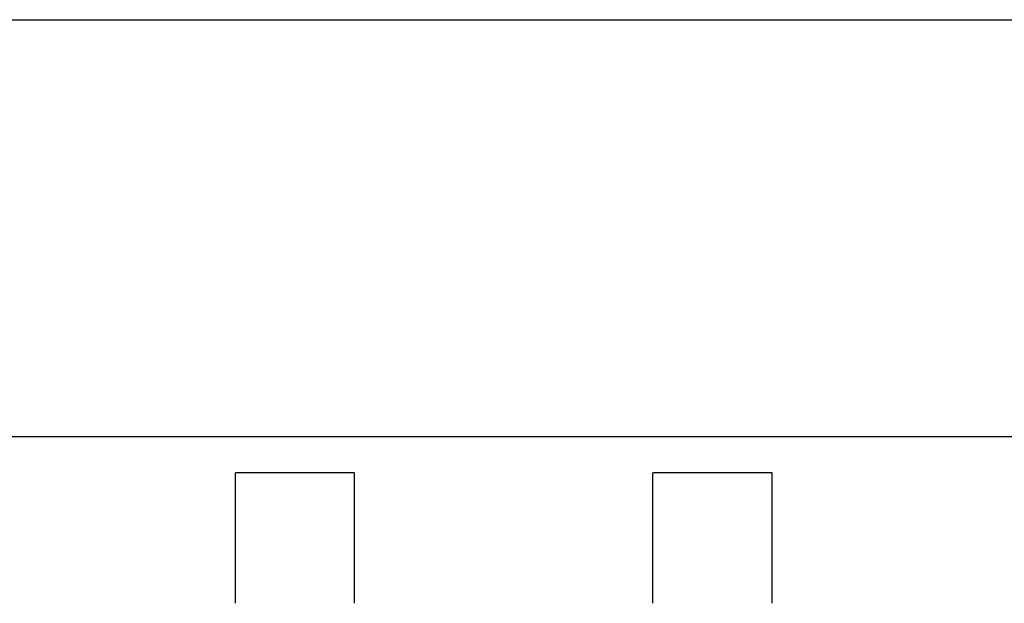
# Model space of a CAD drawing. Extents: x 784 to 1207, y 24 to 294.
# Tile 19 of 217: x 905.21 to 907.28, y 106.87 to 108.09. Entities that reach past the tile are written whole.
import ezdxf

# ---------------------------------------------------------------- set-up
doc = ezdxf.new("R2010")
doc.units = 0
doc.header["$LTSCALE"] = 4
doc.header["$MEASUREMENT"] = 0
doc.layers.get('0').update_dxf_attribs({"linetype": 'CONTINUOUS'})

msp = doc.modelspace()

# ---------------------------------------------------------------- linework, layer by layer
for p, q in [((903.5505, 108.0921), (938.155, 108.0921)), ((938.248, 107.2171), (903.4575, 107.2171)), ((905.6647, 106.8678), (905.6647, 107.1413)), ((905.9147, 107.1413), (905.6647, 107.1413)), ((905.9147, 106.8678), (905.9147, 107.1413)), ((906.5407, 106.8678), (906.5407, 107.1413)), ((906.7907, 107.1413), (906.5407, 107.1413)), ((906.7907, 106.8678), (906.7907, 107.1413))]:
    msp.add_line(p, q)

doc.saveas('drawing.dxf')
